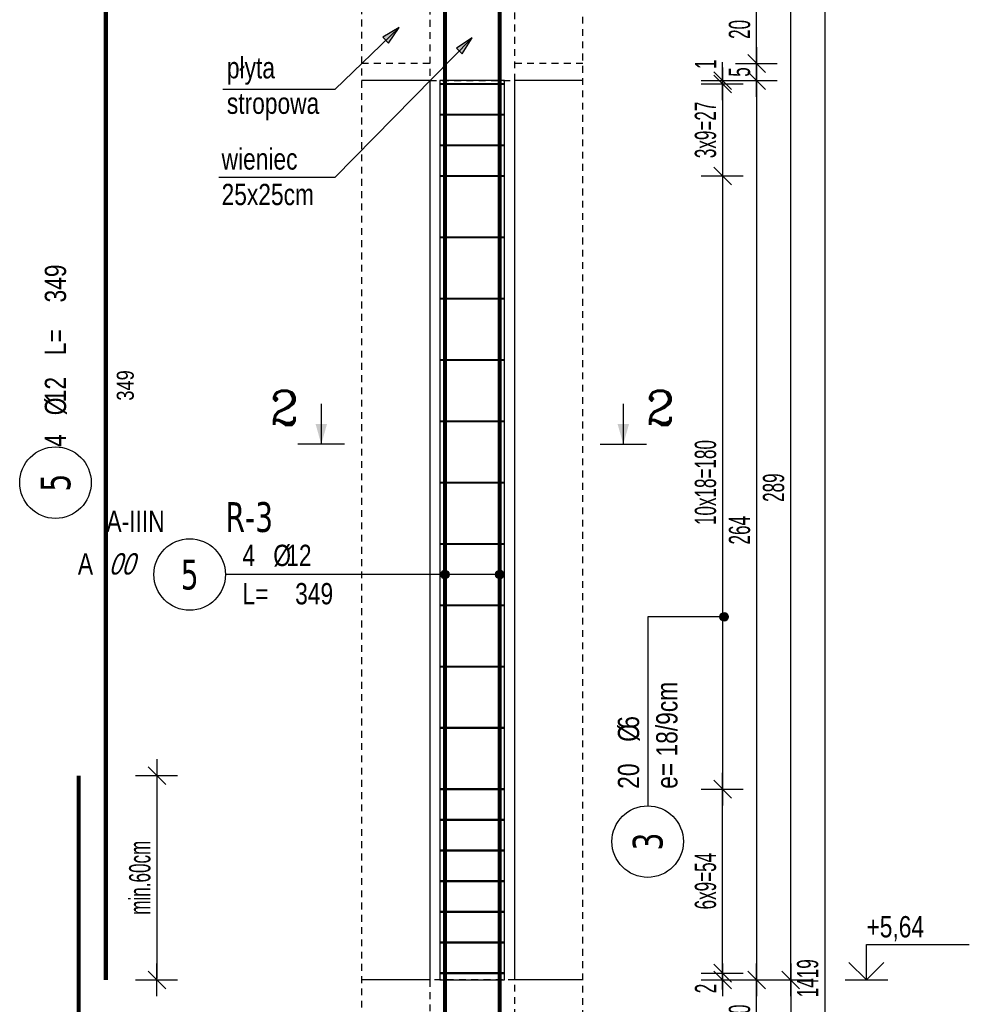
# Model space of a CAD drawing. Header units: millimetres. Extents: x 11988 to 14650, y -1596 to 604.
# Tile 18 of 38: x 12648 to 12927, y -246 to 43. Entities that reach past the tile are written whole.
import ezdxf
from ezdxf.enums import TextEntityAlignment as Align

# ---------------------------------------------------------------- set-up
doc = ezdxf.new("R2010")
doc.units = ezdxf.units.MM
doc.header["$LTSCALE"] = 10
doc.linetypes.add('MP', pattern=[0.36, 0.2, -0.16])
for name, color, linetype in [('BA_txg', 3, 'Continuous'), ('BA_wic', 1, 'Continuous'), ('BA_wis', 2, 'Continuous'), ('BA_wym', 1, 'Continuous'), ('BZ_kot', 7, 'Continuous'), ('BZ_odn', 1, 'Continuous'), ('BZ_opi1', 7, 'Continuous'), ('BZ_opi2', 4, 'Continuous'), ('BZ_opi3', 30, 'Continuous'), ('BZ_opi4', 53, 'Continuous'), ('BZ_P_roz', 11, 'Continuous'), ('BZ_P_wid', 3, 'Continuous'), ('BZ_P_wyc', 134, 'Continuous'), ('BZ_txs', 2, 'Continuous'), ('BZ_wym', 1, 'Continuous')]:
    doc.layers.add(name, color=color, linetype=linetype)
doc.layers.add('BZ_obroz', color=137, linetype='Continuous', plot=False)
doc.layers.add('BZ_pom', color=6, linetype='Continuous', plot=False)
doc.styles.add('BIKTBG', font='tahoma.ttf', dxfattribs={"width": 0.85})
doc.styles.add('BIKTC', font='bikromsw.shx', dxfattribs={"width": 0.85})
doc.styles.add('BIKTS', font='bikromsw.shx', dxfattribs={"width": 0.8})
doc.styles.add('BIKWYM', font='bikromsw.shx', dxfattribs={"width": 0.6})
doc.styles.add('ROMANC', font='ROMANC.SHX')
doc.dimstyles.new('BA_KR_25_cm', dxfattribs={"dimscale": 0.25, "dimtxt": 25, "dimasz": 1.666667, "dimexe": 24, "dimexo": 0, "dimgap": 0, "dimtad": 0, "dimdec": 1, "dimrnd": 0.5, "dimzin": 9, "dimdsep": 46, "dimtxsty": 'BIKWYM', "dimblk": 'WYM-KR', "dimcen": 0, "dimdle": 20, "dimclrd": 256, "dimclre": 256, "dimclrt": 2, "dimadec": 0, "dimazin": 0, "dimtfac": 0.033333, "dimtdec": 1, "dimtmove": 0, "dimatfit": 3, "dimldrblk": 'WYM-KR', "dimfxl": 25, "dimfxlon": 1, "dimtvp": 0.8, "dimtolj": 1, "dimarcsym": 0})
doc.dimstyles.new('BZ_KP_25_cm', dxfattribs={"dimscale": 0.25, "dimtxt": 25, "dimasz": 1.666667, "dimexe": 24, "dimexo": 0, "dimgap": 0, "dimtad": 0, "dimdec": 1, "dimrnd": 0.5, "dimzin": 9, "dimdsep": 46, "dimtxsty": 'BIKWYM', "dimblk": 'WYM-KR', "dimblk1": 'WYM-KP', "dimblk2": 'WYM-KP', "dimsah": 1, "dimcen": 0, "dimdle": 20, "dimclrd": 256, "dimclre": 256, "dimclrt": 7, "dimadec": 0, "dimazin": 0, "dimtfac": 0.033333, "dimtdec": 1, "dimtmove": 0, "dimatfit": 3, "dimldrblk": 'WYM-KP', "dimfxl": 1, "dimtvp": 0.8, "dimtolj": 1, "dimarcsym": 0})
doc.dimstyles.new('BZ_ST_25_cm', dxfattribs={"dimscale": 0.25, "dimtxt": 25, "dimasz": 1.666667, "dimexe": 24, "dimexo": 0, "dimgap": 0, "dimtad": 0, "dimdec": 1, "dimrnd": 0.5, "dimdsep": 46, "dimtxsty": 'BIKWYM', "dimblk": 'WYM-ST', "dimcen": 0, "dimdle": 20, "dimclrd": 256, "dimclre": 256, "dimclrt": 7, "dimadec": 0, "dimazin": 0, "dimtfac": 0.033333, "dimtdec": 1, "dimtix": 1, "dimtmove": 2, "dimatfit": 3, "dimldrblk": 'WYM-ST', "dimfxl": 1, "dimtvp": 0.8, "dimtolj": 1, "dimtzin": 0, "dimarcsym": 0})

# ---------------------------------------------------------------- blocks, each defined once
blk = doc.blocks.new('WYM-ST')
blk.add_hatch(color=256).paths.add_polyline_path([(-13, 2.88), (0, 0), (-13, -2.88)])
blk.add_lwpolyline([(0, 0), (-13, 2.88), (-13, -2.88), (0, 0)])
blk = doc.blocks.new('ST2')
blk.add_line((13.77, 0), (0, 0))
blk.add_solid([(6.84, -1.95), (6.84, 1.95), (0, 0)])
blk = doc.blocks.new('eprzh')
blk.add_line((-47.9, 0), (47.9, 0))
at = {"xscale": 6, "yscale": 6, "zscale": 6, "rotation": 90}
blk.add_blockref('ST2', (0, 0), dxfattribs=at)
at = {"style": 'ROMANC'}
blk.add_attdef('PRZ', text='', height=70, dxfattribs=at).set_placement((76, 39.4), align=Align.CENTER)
blk = doc.blocks.new('WYM-KR')
at = {"linetype": 'ByBlock'}
blk.add_line((11.52, 0), (-11.52, 0), dxfattribs=at)
at = {"color": 7, "linetype": 'ByBlock'}
blk.add_line((6.24, 6.24), (-6.24, -6.24), dxfattribs=at)
blk = doc.blocks.new('*D143')
at = {"layer": 'BA_wym', "lineweight": -2}
for p, q in [((12682.55, -179.34), (12694.8, -179.34)), ((12688.8, -179.76), (12688.8, -238.92)), ((12682.55, -239.34), (12694.8, -239.34))]:
    blk.add_line(p, q, dxfattribs=at)
at = {"layer": 'Defpoints', "color": 0}
for p in [(12665.8, -179.34), (12673.8, -239.34), (12688.8, -239.34)]:
    blk.add_point(p, dxfattribs=at)
at = {"layer": 'BA_wym', "lineweight": -2, "xscale": 0.4166666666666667, "yscale": 0.4166666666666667, "zscale": 0.4166666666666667}
for p, rotation in [((12688.8, -179.34), 90), ((12688.8, -239.34), 270)]:
    blk.add_blockref('WYM-KR', p, dxfattribs=dict(at, rotation=rotation))
at = {"layer": 'BA_wym', "color": 2, "insert": (12683.8, -209.34), "char_height": 6.25, "attachment_point": 5, "rotation": 90, "style": 'BIKWYM'}
blk.add_mtext('\\A1;min.60cm', dxfattribs=at)
blk = doc.blocks.new('WYM-KP')
blk.add_hatch(color=256).paths.add_polyline_path([(3, 0, 1), (-3, 0, 1)])
blk.add_circle((0, 0), 3)
blk = doc.blocks.new('bik_BlkOpPret', base_point=(608.5, -87.83))
at = {"layer": 'BZ_opi1', "style": 'BIKTS', "width": 0.8}
for tag, p in [('SZTUK', (567.31, -85.33)), ('PRZEDR_FI', (581.12, -85.33)), ('PRZEKROJ', (584.93, -85.33)), ('PRZEDR_L', (567.31, -96.58)), ('DLUGOSC', (582.78, -96.58)), ('UWAGA', (567.31, -105.33))]:
    blk.add_attdef(tag, p, '', height=6.25, dxfattribs=at)
at = {"layer": 'BZ_opi2', "style": 'BIKTBG', "width": 0.8}
blk.add_attdef('NUMER', text='', height=8.75, dxfattribs=at).set_placement((551.81, -87.83), align=Align.MIDDLE_CENTER)
at = {"layer": 'BZ_pom', "width": 0.8}
for tag, p, height, style in [('POZYCJA', (562.31, -75.33), 8.75, 'BIKTBG'), ('GATUNEK', (526.97, -75.33), 6.25, 'BIKTS'), ('METODA_L', (520.17, -87.83), 6.25, 'BIKTS'), ('EURO_KOD', (529.45, -87.83), 6.25, 'BIKTS')]:
    blk.add_attdef(tag, p, '', height=height, dxfattribs=dict(at, style=style))
at = {"layer": 'BZ_wym', "width": 0.8}
for tag, p, height, style, flags in [('PRZEDR_NR', (567.31, -114.71), 8.75, 'BIKTBG', 1), ('PRZEDR_SZT', (567.31, -124.08), 6.25, 'BIKTS', 1), ('TYP_PRETA', (567.31, -133.46), 6.25, 'BIKTS', 3), ('EURO_KOD_SEGMENTY', (580.88, -142.83), 6.25, 'BIKTS', 3), ('HAK_1', (567.31, -152.21), 6.25, 'BIKTS', 3), ('HAK_2', (567.31, -161.58), 6.25, 'BIKTS', 3), ('ID', (567.31, -170.96), 6.25, 'BIKTS', 3), ('ID_C', (567.31, -180.33), 6.25, 'BIKTS', 3), ('b_atr_0', (567.31, -189.71), 6.25, 'BIKTS', 3)]:
    blk.add_attdef(tag, p, '', height=height, dxfattribs=dict(at, style=style, flags=flags))
blk = doc.blocks.new('bik_BlkOpPretW', base_point=(917.65, 307.46))
at = {"layer": 'BZ_opi2', "style": 'BIKTBG', "width": 0.8}
blk.add_attdef('NUMER', text='', height=8.75, dxfattribs=at).set_placement((933.15, 307.46), align=Align.MIDDLE_CENTER)
at = {"layer": 'BZ_opi4', "style": 'BIKTS', "width": 0.8}
for tag, p in [('SZTUK', (943.38, 304.33)), ('PRZEDR_FI', (952.43, 304.33)), ('PRZEKROJ', (956.24, 304.33)), ('PRZEDR_L', (970.04, 304.33)), ('DLUGOSC', (985.52, 304.33))]:
    blk.add_attdef(tag, p, '', height=6.25, dxfattribs=at)
at = {"layer": 'BZ_pom', "width": 0.8}
for tag, p, height, style, flags in [('POZYCJA', (943.38, 294.96), 8.75, 'BIKTBG', 3), ('GATUNEK', (943.38, 285.58), 6.25, 'BIKTS', 1), ('METODA_L', (943.38, 266.83), 6.25, 'BIKTS', 3)]:
    blk.add_attdef(tag, p, '', height=height, dxfattribs=dict(at, style=style, flags=flags))
at = {"layer": 'BZ_wym', "width": 0.8}
for tag, p, height, style, flags in [('UWAGA', (943.38, 276.21), 6.25, 'BIKTS', 1), ('TYP_PRETA', (943.38, 257.46), 6.25, 'BIKTS', 3), ('PRZEDR_NR', (943.38, 248.08), 8.75, 'BIKTBG', 1), ('PRZEDR_SZT', (943.38, 238.71), 6.25, 'BIKTS', 1), ('EURO_KOD', (943.38, 229.33), 6.25, 'BIKTS', 3), ('EURO_KOD_SEGMENTY', (956.95, 229.33), 6.25, 'BIKTS', 3), ('HAK_1', (943.38, 219.96), 6.25, 'BIKTS', 3), ('HAK_2', (943.38, 210.58), 6.25, 'BIKTS', 3), ('ID', (943.38, 201.21), 6.25, 'BIKTS', 3), ('ID_C', (943.38, 191.83), 6.25, 'BIKTS', 3), ('b_atr_0', (943.38, 182.46), 6.25, 'BIKTS', 3)]:
    blk.add_attdef(tag, p, '', height=height, dxfattribs=dict(at, style=style, flags=flags))
blk = doc.blocks.new('*D159')
at = {"layer": 'BA_wym', "lineweight": -2}
for p, q in [((12854.92, -236.92), (12854.92, -236.51)), ((12848.67, -237.34), (12860.92, -237.34)), ((12848.67, -239.34), (12860.92, -239.34)), ((12854.92, -237.34), (12854.92, -239.34)), ((12854.92, -239.76), (12854.92, -243.51))]:
    blk.add_line(p, q, dxfattribs=at)
at = {"layer": 'Defpoints', "color": 0}
for p in [(12790.92, -237.34), (12813.92, -239.34), (12854.92, -239.34)]:
    blk.add_point(p, dxfattribs=at)
at = {"layer": 'BA_wym', "lineweight": -2, "xscale": 0.4166666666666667, "yscale": 0.4166666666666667, "zscale": 0.4166666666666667}
for p, rotation in [((12854.92, -237.34), 270), ((12854.92, -239.34), 90)]:
    blk.add_blockref('WYM-KR', p, dxfattribs=dict(at, rotation=rotation))
at = {"layer": 'BA_wym', "color": 2, "insert": (12849.92, -241.84), "char_height": 6.25, "attachment_point": 5, "rotation": 90, "style": 'BIKWYM'}
blk.add_mtext('\\A1;2', dxfattribs=at)
blk = doc.blocks.new('*D160')
at = {"layer": 'BA_wym', "lineweight": -2}
for p, q in [((12848.67, -183.34), (12860.92, -183.34)), ((12854.92, -236.92), (12854.92, -183.76)), ((12848.67, -237.34), (12860.92, -237.34))]:
    blk.add_line(p, q, dxfattribs=at)
at = {"layer": 'Defpoints', "color": 0}
for p in [(12790.92, -183.34), (12854.92, -183.34), (12790.92, -237.34)]:
    blk.add_point(p, dxfattribs=at)
at = {"layer": 'BA_wym', "lineweight": -2, "xscale": 0.4166666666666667, "yscale": 0.4166666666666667, "zscale": 0.4166666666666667}
for p, rotation in [((12854.92, -183.34), 90), ((12854.92, -237.34), 270)]:
    blk.add_blockref('WYM-KR', p, dxfattribs=dict(at, rotation=rotation))
at = {"layer": 'BA_wym', "color": 2, "insert": (12849.92, -210.34), "char_height": 6.25, "attachment_point": 5, "rotation": 90, "style": 'BIKWYM'}
blk.add_mtext('\\A1;6x9=54', dxfattribs=at)
blk = doc.blocks.new('*D161')
at = {"layer": 'BA_wym', "lineweight": -2}
for p, q in [((12848.67, -3.34), (12860.92, -3.34)), ((12854.92, -3.76), (12854.92, -182.92)), ((12848.67, -183.34), (12860.92, -183.34))]:
    blk.add_line(p, q, dxfattribs=at)
at = {"layer": 'Defpoints', "color": 0}
for p in [(12790.92, -3.34), (12790.92, -183.34), (12854.92, -183.34)]:
    blk.add_point(p, dxfattribs=at)
at = {"layer": 'BA_wym', "lineweight": -2, "xscale": 0.4166666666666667, "yscale": 0.4166666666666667, "zscale": 0.4166666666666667}
for p, rotation in [((12854.92, -3.34), 90), ((12854.92, -183.34), 270)]:
    blk.add_blockref('WYM-KR', p, dxfattribs=dict(at, rotation=rotation))
at = {"layer": 'BA_wym', "color": 2, "insert": (12849.92, -93.34), "char_height": 6.25, "attachment_point": 5, "rotation": 90, "style": 'BIKWYM'}
blk.add_mtext('\\A1;10x18=180', dxfattribs=at)
blk = doc.blocks.new('*D162')
at = {"layer": 'BA_wym', "lineweight": -2}
for p, q in [((12848.67, 23.66), (12860.92, 23.66)), ((12854.92, 24.08), (12854.92, 24.49)), ((12854.92, 23.66), (12854.92, -3.34)), ((12848.67, -3.34), (12860.92, -3.34)), ((12854.92, -3.76), (12854.92, -4.17))]:
    blk.add_line(p, q, dxfattribs=at)
at = {"layer": 'Defpoints', "color": 0}
for p in [(12790.92, 23.66), (12790.92, -3.34), (12854.92, -3.34)]:
    blk.add_point(p, dxfattribs=at)
at = {"layer": 'BA_wym', "lineweight": -2, "xscale": 0.4166666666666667, "yscale": 0.4166666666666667, "zscale": 0.4166666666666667}
for p, rotation in [((12854.92, 23.66), 270), ((12854.92, -3.34), 90)]:
    blk.add_blockref('WYM-KR', p, dxfattribs=dict(at, rotation=rotation))
at = {"layer": 'BA_wym', "color": 2, "insert": (12849.92, 10.16), "char_height": 6.25, "attachment_point": 5, "rotation": 90, "style": 'BIKWYM'}
blk.add_mtext('\\A1;3x9=27', dxfattribs=at)
blk = doc.blocks.new('*D163')
at = {"layer": 'BA_wym', "lineweight": -2}
for p, q in [((12854.92, 25.08), (12854.92, 30.05)), ((12848.67, 24.66), (12860.92, 24.66)), ((12848.67, 23.66), (12860.92, 23.66)), ((12854.92, 23.66), (12854.92, 24.66)), ((12854.92, 23.24), (12854.92, 22.83))]:
    blk.add_line(p, q, dxfattribs=at)
at = {"layer": 'Defpoints', "color": 0}
for p in [(12790.92, 23.66), (12813.92, 24.66), (12854.92, 24.66)]:
    blk.add_point(p, dxfattribs=at)
at = {"layer": 'BA_wym', "lineweight": -2, "xscale": 0.4166666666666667, "yscale": 0.4166666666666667, "zscale": 0.4166666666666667}
for p, rotation in [((12854.92, 24.66), 270), ((12854.92, 23.66), 90)]:
    blk.add_blockref('WYM-KR', p, dxfattribs=dict(at, rotation=rotation))
at = {"layer": 'BA_wym', "color": 2, "insert": (12849.92, 29.46), "char_height": 6.25, "attachment_point": 5, "rotation": 90, "style": 'BIKWYM'}
blk.add_mtext('\\A1;1', dxfattribs=at)
blk = doc.blocks.new('bik_BlkOpPretU', base_point=(1570.94, 615.52))
at = {"layer": 'BZ_opi2', "style": 'BIKTBG', "width": 0.8}
blk.add_attdef('NUMER', text='', height=8.75, dxfattribs=at).set_placement((1514.25, 615.52), align=Align.MIDDLE_CENTER)
at = {"layer": 'BZ_opi4', "style": 'BIKTS', "width": 0.8}
for tag, p in [('SZTUK', (1529.75, 618.02)), ('PRZEDR_FI', (1538.8, 618.02)), ('PRZEKROJ', (1542.61, 618.02)), ('PRZEDR_L', (1529.75, 606.77)), ('DLUGOSC', (1545.23, 606.77)), ('UWAGA', (1529.75, 598.02))]:
    blk.add_attdef(tag, p, '', height=6.25, dxfattribs=at)
at = {"layer": 'BZ_pom', "width": 0.8}
for tag, p, height, style in [('POZYCJA', (1524.75, 628.02), 8.75, 'BIKTBG'), ('GATUNEK', (1483.8, 628.02), 6.25, 'BIKTS'), ('METODA_L', (1489.99, 615.52), 6.25, 'BIKTS')]:
    blk.add_attdef(tag, p, '', height=height, dxfattribs=dict(at, style=style))
at = {"layer": 'BZ_wym', "width": 0.8}
for tag, p, height, style, flags in [('PRZEDR_NR', (1529.75, 588.65), 8.75, 'BIKTBG', 1), ('PRZEDR_SZT', (1529.75, 579.27), 6.25, 'BIKTS', 1), ('TYP_PRETA', (1529.75, 569.9), 6.25, 'BIKTS', 3), ('EURO_KOD', (1529.75, 560.52), 6.25, 'BIKTS', 3), ('EURO_KOD_SEGMENTY', (1544.75, 560.52), 6.25, 'BIKTS', 3), ('HAK_1', (1529.75, 551.15), 6.25, 'BIKTS', 3), ('HAK_2', (1529.75, 541.77), 6.25, 'BIKTS', 3), ('ID', (1529.75, 532.4), 6.25, 'BIKTS', 3), ('ID_C', (1529.75, 523.02), 6.25, 'BIKTS', 3), ('b_atr_0', (1529.75, 513.65), 6.25, 'BIKTS', 3)]:
    blk.add_attdef(tag, p, '', height=height, dxfattribs=dict(at, style=style, flags=flags))
blk = doc.blocks.new('*D177')
at = {"layer": 'BA_wym', "lineweight": -2}
for p, q in [((12858.67, -239.34), (12870.92, -239.34)), ((12864.92, -258.92), (12864.92, -239.76)), ((12858.67, -259.34), (12870.92, -259.34))]:
    blk.add_line(p, q, dxfattribs=at)
at = {"layer": 'Defpoints', "color": 0}
for p in [(12813.92, -239.34), (12864.92, -239.34), (12813.92, -259.34)]:
    blk.add_point(p, dxfattribs=at)
at = {"layer": 'BA_wym', "lineweight": -2, "xscale": 0.4166666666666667, "yscale": 0.4166666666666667, "zscale": 0.4166666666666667}
for p, rotation in [((12864.92, -239.34), 90), ((12864.92, -259.34), 270)]:
    blk.add_blockref('WYM-KR', p, dxfattribs=dict(at, rotation=rotation))
at = {"layer": 'BA_wym', "color": 2, "insert": (12859.92, -249.34), "char_height": 6.25, "attachment_point": 5, "rotation": 90, "style": 'BIKWYM'}
blk.add_mtext('\\A1;20', dxfattribs=at)
blk = doc.blocks.new('*D178')
at = {"layer": 'BA_wym', "lineweight": -2}
for p, q in [((12858.67, 24.66), (12870.92, 24.66)), ((12864.92, 24.24), (12864.92, -238.92)), ((12858.67, -239.34), (12870.92, -239.34))]:
    blk.add_line(p, q, dxfattribs=at)
at = {"layer": 'Defpoints', "color": 0}
for p in [(12813.92, 24.66), (12813.92, -239.34), (12864.92, -239.34)]:
    blk.add_point(p, dxfattribs=at)
at = {"layer": 'BA_wym', "lineweight": -2, "xscale": 0.4166666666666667, "yscale": 0.4166666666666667, "zscale": 0.4166666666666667}
for p, rotation in [((12864.92, 24.66), 90), ((12864.92, -239.34), 270)]:
    blk.add_blockref('WYM-KR', p, dxfattribs=dict(at, rotation=rotation))
at = {"layer": 'BA_wym', "color": 2, "insert": (12859.92, -107.34), "char_height": 6.25, "attachment_point": 5, "rotation": 90, "style": 'BIKWYM'}
blk.add_mtext('\\A1;264', dxfattribs=at)
blk = doc.blocks.new('*D179')
at = {"layer": 'BA_wym', "lineweight": -2}
for p, q in [((12858.67, 29.66), (12870.92, 29.66)), ((12864.92, 29.24), (12864.92, 25.08)), ((12858.67, 24.66), (12870.92, 24.66))]:
    blk.add_line(p, q, dxfattribs=at)
at = {"layer": 'Defpoints', "color": 0}
for p in [(12813.92, 29.66), (12813.92, 24.66), (12864.92, 24.66)]:
    blk.add_point(p, dxfattribs=at)
at = {"layer": 'BA_wym', "lineweight": -2, "xscale": 0.4166666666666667, "yscale": 0.4166666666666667, "zscale": 0.4166666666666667}
for p, rotation in [((12864.92, 29.66), 90), ((12864.92, 24.66), 270)]:
    blk.add_blockref('WYM-KR', p, dxfattribs=dict(at, rotation=rotation))
at = {"layer": 'BA_wym', "color": 2, "insert": (12859.92, 27.16), "char_height": 6.25, "attachment_point": 5, "rotation": 90, "style": 'BIKWYM'}
blk.add_mtext('\\A1;5', dxfattribs=at)
blk = doc.blocks.new('*D180')
at = {"layer": 'BA_wym', "lineweight": -2}
for p, q in [((12858.67, 49.66), (12870.92, 49.66)), ((12864.92, 30.08), (12864.92, 49.24)), ((12858.67, 29.66), (12870.92, 29.66))]:
    blk.add_line(p, q, dxfattribs=at)
at = {"layer": 'Defpoints', "color": 0}
for p in [(12813.92, 49.66), (12864.92, 49.66), (12813.92, 29.66)]:
    blk.add_point(p, dxfattribs=at)
at = {"layer": 'BA_wym', "lineweight": -2, "xscale": 0.4166666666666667, "yscale": 0.4166666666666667, "zscale": 0.4166666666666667}
for p, rotation in [((12864.92, 49.66), 90), ((12864.92, 29.66), 270)]:
    blk.add_blockref('WYM-KR', p, dxfattribs=dict(at, rotation=rotation))
at = {"layer": 'BA_wym', "color": 2, "insert": (12859.92, 39.66), "char_height": 6.25, "attachment_point": 5, "rotation": 90, "style": 'BIKWYM'}
blk.add_mtext('\\A1;20', dxfattribs=at)
blk = doc.blocks.new('*D187')
at = {"layer": 'BA_wym', "lineweight": -2}
for p, q in [((12868.67, -239.34), (12880.92, -239.34)), ((12874.92, -239.76), (12874.92, -527.92)), ((12868.67, -528.34), (12880.92, -528.34))]:
    blk.add_line(p, q, dxfattribs=at)
at = {"layer": 'Defpoints', "color": 0}
for p in [(12813.92, -239.34), (12813.92, -528.34), (12874.92, -528.34)]:
    blk.add_point(p, dxfattribs=at)
at = {"layer": 'BA_wym', "lineweight": -2, "xscale": 0.4166666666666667, "yscale": 0.4166666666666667, "zscale": 0.4166666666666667}
for p, rotation in [((12874.92, -239.34), 90), ((12874.92, -528.34), 270)]:
    blk.add_blockref('WYM-KR', p, dxfattribs=dict(at, rotation=rotation))
at = {"layer": 'BA_wym', "color": 2, "insert": (12869.92, -383.84), "char_height": 6.25, "attachment_point": 5, "rotation": 90, "style": 'BIKWYM'}
blk.add_mtext('\\A1;289', dxfattribs=at)
blk = doc.blocks.new('*D188')
at = {"layer": 'BA_wym', "lineweight": -2}
for p, q in [((12868.67, 49.66), (12880.92, 49.66)), ((12874.92, -238.92), (12874.92, 49.24)), ((12868.67, -239.34), (12880.92, -239.34))]:
    blk.add_line(p, q, dxfattribs=at)
at = {"layer": 'Defpoints', "color": 0}
for p in [(12813.92, 49.66), (12874.92, 49.66), (12813.92, -239.34)]:
    blk.add_point(p, dxfattribs=at)
at = {"layer": 'BA_wym', "lineweight": -2, "xscale": 0.4166666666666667, "yscale": 0.4166666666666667, "zscale": 0.4166666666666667}
for p, rotation in [((12874.92, 49.66), 90), ((12874.92, -239.34), 270)]:
    blk.add_blockref('WYM-KR', p, dxfattribs=dict(at, rotation=rotation))
at = {"layer": 'BA_wym', "color": 2, "insert": (12869.92, -94.84), "char_height": 6.25, "attachment_point": 5, "rotation": 90, "style": 'BIKWYM'}
blk.add_mtext('\\A1;289', dxfattribs=at)
blk = doc.blocks.new('*D190')
at = {"layer": 'BA_wym', "lineweight": -2}
for p, q in [((12878.67, 470.66), (12890.92, 470.66)), ((12884.92, 470.24), (12884.92, -947.92)), ((12878.67, -948.34), (12890.92, -948.34))]:
    blk.add_line(p, q, dxfattribs=at)
at = {"layer": 'Defpoints', "color": 0}
for p in [(12813.92, 470.66), (12813.92, -948.34), (12884.92, -948.34)]:
    blk.add_point(p, dxfattribs=at)
at = {"layer": 'BA_wym', "lineweight": -2, "xscale": 0.4166666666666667, "yscale": 0.4166666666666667, "zscale": 0.4166666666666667}
for p, rotation in [((12884.92, 470.66), 90), ((12884.92, -948.34), 270)]:
    blk.add_blockref('WYM-KR', p, dxfattribs=dict(at, rotation=rotation))
at = {"layer": 'BA_wym', "color": 2, "insert": (12879.92, -238.84), "char_height": 6.25, "attachment_point": 5, "rotation": 90, "style": 'BIKWYM'}
blk.add_mtext('\\A1;1419', dxfattribs=at)
blk = doc.blocks.new('*U29')
for p, q in [((0, 4.17), (12.08, 4.17)), ((0, 0), (0, 4.17))]:
    blk.add_line(p, q)
at = {"color": 1}
blk.add_line((-2.5, 0), (2.5, 0), dxfattribs=at)
blk.add_lwpolyline([(-2.06, 2.06), (0, 0), (2.06, 2.06)])
at = {"style": 'BIKTS', "width": 0.8}
blk.add_attdef('POZIOM', text='', height=2.5, dxfattribs=at).set_placement((0, 6.25), align=Align.MIDDLE_LEFT)

msp = doc.modelspace()

# ---------------------------------------------------------------- linework, layer by layer
at = {"layer": 'BA_wic', "linetype": 'MP'}
for points in [[(12748.92, 478.16), (12748.92, -955.84)], [(12813.92, -955.84), (12813.92, 478.16)], [(12768.92, 49.66), (12768.92, 24.66), (12793.92, 24.66), (12793.92, 49.66), (12768.92, 49.66)], [(12768.92, 29.66), (12748.92, 29.66)], [(12813.92, 29.66), (12793.92, 29.66)], [(12768.92, -239.34), (12768.92, -264.34), (12793.92, -264.34), (12793.92, -239.34), (12768.92, -239.34)]]:
    msp.add_lwpolyline(points, dxfattribs=at)
at = {"layer": 'BA_wis'}
for points in [[(12768.92, 24.66), (12748.92, 24.66)], [(12768.92, 24.66), (12768.92, -239.34)], [(12793.92, -239.34), (12793.92, 24.66)], [(12813.92, 24.66), (12793.92, 24.66)], [(12768.92, -239.34), (12748.92, -239.34)], [(12813.92, -239.34), (12793.92, -239.34)]]:
    msp.add_lwpolyline(points, dxfattribs=at)
at = {"layer": 'BZ_obroz'}
msp.add_lwpolyline([(12771.92, -239.34), (12790.92, -239.34), (12790.92, 24.66), (12771.92, 24.66)], close=True, dxfattribs=at)
at = {"layer": 'BZ_odn', "color": 252}
for centre in [(12659, -93.37), (12832.92, -198.73)]:
    msp.add_circle(centre, 10.5, dxfattribs=at)
at = {"layer": 'BZ_odn'}
msp.add_circle((12698.42, -120.34), 10.5, dxfattribs=at)
at = {"layer": 'BZ_P_roz', "const_width": 0.6}
for points in [[(12771.92, 23.66), (12790.92, 23.66)], [(12771.92, 14.66), (12790.92, 14.66)], [(12771.92, 5.66), (12790.92, 5.66)], [(12771.92, -3.34), (12790.92, -3.34)], [(12771.92, -21.34), (12790.92, -21.34)], [(12771.92, -39.34), (12790.92, -39.34)], [(12771.92, -57.34), (12790.92, -57.34)], [(12771.92, -75.34), (12790.92, -75.34)], [(12771.92, -93.34), (12790.92, -93.34)], [(12771.92, -111.34), (12790.92, -111.34)], [(12771.92, -129.34), (12790.92, -129.34)], [(12771.92, -147.34), (12790.92, -147.34)], [(12771.92, -165.34), (12790.92, -165.34)], [(12771.92, -183.34), (12790.92, -183.34)], [(12771.92, -192.34), (12790.92, -192.34)], [(12771.92, -201.34), (12790.92, -201.34)], [(12771.92, -210.34), (12790.92, -210.34)], [(12771.92, -219.34), (12790.92, -219.34)], [(12771.92, -228.34), (12790.92, -228.34)], [(12771.92, -237.34), (12790.92, -237.34)]]:
    msp.add_lwpolyline(points, dxfattribs=at)
at = {"layer": 'BZ_P_wid', "const_width": 1.2}
for points in [[(12773.38, 109.66), (12773.38, -239.34)], [(12789.46, 109.66), (12789.46, -239.34)], [(12773.38, -179.34), (12773.38, -528.34)], [(12789.46, -179.34), (12789.46, -528.34)]]:
    msp.add_lwpolyline(points, dxfattribs=at)
at = {"layer": 'BZ_P_wyc', "linetype": 'Continuous', "const_width": 1.2}
for points in [[(12673.8, 109.66), (12673.8, -239.34)], [(12665.8, -179.34), (12665.8, -528.34)]]:
    msp.add_lwpolyline(points, dxfattribs=at)

# ---------------------------------------------------------------- block references
ref = msp.add_blockref('bik_BlkOpPretW', (12659, -108.87), dxfattribs=dict(rotation=90))
ref.add_attrib('NUMER', '5', dxfattribs={"layer": 'BZ_opi2', "height": 8.75, "rotation": 90, "style": 'BIKTBG', "width": 0.8}).set_placement((12659, -93.37), align=Align.MIDDLE_CENTER)
ref.add_attrib('SZTUK', '4', (12662.12, -82.87), dxfattribs={"layer": 'BZ_opi4', "height": 6.25, "rotation": 90, "style": 'BIKTS', "width": 0.8})
ref.add_attrib('PRZEKROJ', '12', (12662.12, -69.78), dxfattribs={"layer": 'BZ_opi4', "height": 6.25, "rotation": 90, "style": 'BIKTS', "width": 0.8})
ref.add_attrib('DLUGOSC', '349', (12662.12, -40.49), dxfattribs={"layer": 'BZ_opi4', "height": 6.25, "rotation": 90, "style": 'BIKTS', "width": 0.8})
ref.add_attrib('PRZEDR_FI', '%%c', (12662.12, -73.59), dxfattribs={"layer": 'BZ_opi4', "height": 6.25, "rotation": 90, "style": 'BIKTS', "width": 0.8})
ref.add_attrib('PRZEDR_L', 'L=', (12662.12, -55.97), dxfattribs={"layer": 'BZ_opi4', "height": 6.25, "rotation": 90, "style": 'BIKTS', "width": 0.8})
ref = msp.add_blockref('bik_BlkOpPret', (12752.73, -120.34))
ref.add_attrib('NUMER', '5', dxfattribs={"layer": 'BZ_opi2', "height": 8.75, "style": 'BIKTBG', "width": 0.8}).set_placement((12698.42, -120.34), align=Align.MIDDLE_CENTER)
ref.add_attrib('POZYCJA', 'R-3', (12708.92, -107.84), dxfattribs={"layer": 'BZ_pom', "height": 8.75, "style": 'BIKTBG', "width": 0.8})
ref.add_attrib('SZTUK', '4', (12713.92, -117.84), dxfattribs={"layer": 'BZ_opi1', "height": 6.25, "style": 'BIKTS', "width": 0.8})
ref.add_attrib('GATUNEK', 'A-IIIN', (12673.97, -107.84), dxfattribs={"layer": 'BZ_pom', "height": 6.25, "style": 'BIKTS', "width": 0.8})
ref.add_attrib('PRZEKROJ', '12', (12726.78, -117.84), dxfattribs={"layer": 'BZ_opi1', "height": 6.25, "style": 'BIKTS', "width": 0.8})
ref.add_attrib('DLUGOSC', '349', (12729.4, -129.09), dxfattribs={"layer": 'BZ_opi1', "height": 6.25, "style": 'BIKTS', "width": 0.8})
ref.add_attrib('METODA_L', 'A', (12665.59, -120.34), dxfattribs={"layer": 'BZ_pom', "height": 6.25, "style": 'BIKTS', "width": 0.8})
ref.add_attrib('PRZEDR_FI', '%%c', (12722.97, -117.84), dxfattribs={"layer": 'BZ_opi1', "height": 6.25, "style": 'BIKTS', "width": 0.8})
ref.add_attrib('PRZEDR_L', 'L=', (12713.92, -129.09), dxfattribs={"layer": 'BZ_opi1', "height": 6.25, "style": 'BIKTS', "width": 0.8})
ref.add_attrib('EURO_KOD', '00', (12674.63, -120.34), dxfattribs={"layer": 'BZ_pom', "height": 6.25, "style": 'BIKTS', "oblique": 18, "width": 0.8})
ref = msp.add_blockref('bik_BlkOpPretU', (12832.92, -132.75), dxfattribs=dict(rotation=90))
ref.add_attrib('NUMER', '3', dxfattribs={"layer": 'BZ_opi2', "height": 8.75, "rotation": 90, "style": 'BIKTBG', "width": 0.8}).set_placement((12832.92, -198.73), align=Align.MIDDLE_CENTER)
ref.add_attrib('SZTUK', '20', (12830.42, -183.23), dxfattribs={"layer": 'BZ_opi4', "height": 6.25, "rotation": 90, "style": 'BIKTS', "width": 0.8})
ref.add_attrib('PRZEKROJ', '6', (12830.42, -165.61), dxfattribs={"layer": 'BZ_opi4', "height": 6.25, "rotation": 90, "style": 'BIKTS', "width": 0.8})
ref.add_attrib('UWAGA', 'e= 18/9cm', (12841.67, -183.23), dxfattribs={"layer": 'BZ_opi4', "height": 6.25, "rotation": 90, "style": 'BIKTS', "width": 0.8})
ref.add_attrib('PRZEDR_FI', '%%c', (12830.42, -169.42), dxfattribs={"layer": 'BZ_opi4', "height": 6.25, "rotation": 90, "style": 'BIKTS', "width": 0.8})
at = {"layer": 'BA_txg'}
ref = msp.add_blockref('eprzh', (12737.07, -82.06), dxfattribs=dict(at, xscale=-0.142857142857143, yscale=0.1428571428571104, zscale=0.142857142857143))
ref.add_attrib('PRZ', '2', dxfattribs={"layer": '0', "height": 10, "style": 'ROMANC'}).set_placement((12726.22, -76.43), align=Align.CENTER)
at = {"layer": 'BA_txg', "xscale": 0.142857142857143, "yscale": 0.142857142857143, "zscale": 0.142857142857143}
msp.add_blockref('eprzh', (12825.77, -82.06), dxfattribs=at).add_auto_attribs({'PRZ': '2'})
at = {"layer": 'BZ_kot', "xscale": 2.5, "yscale": 2.5, "zscale": 2.5}
msp.add_blockref('*U29', (12897.17, -239.34), dxfattribs=at).add_auto_attribs({'POZIOM': '+5,64'})

# ---------------------------------------------------------------- texts
at = {"layer": 'BZ_opi3', "style": 'BIKTC', "width": 0.8}
msp.add_text('349', height=5, rotation=90.0002, dxfattribs=at).set_placement((12679.5, -64.84), align=Align.MIDDLE_CENTER)
at = {"layer": 'BZ_txs', "char_height": 6.25, "width": 113.0116, "attachment_point": 1, "style": 'BIKTS'}
for s, insert in [('płyta\\Pstropowa', (12709.35, 31.54)), ('wieniec\\P25x25cm', (12707.79, 4.76))]:
    msp.add_mtext(s, dxfattribs=dict(at, insert=insert))

# ---------------------------------------------------------------- dimensions: what is measured, and where the dimension line sits
at = {"layer": 'BA_wym'}
for base, p1, p2, override, picture, middle in [((12884.92, -948.34), (12813.92, 470.66), (12813.92, -948.34), {"dimrnd": 1, "dimblk": 'WYM-KR', "dimatfit": 1}, '*D190', (12879.92, -238.84)), ((12864.92, 49.66), (12813.92, 29.66), (12813.92, 49.66), {"dimatfit": 1}, '*D180', (12859.92, 39.66)), ((12874.92, 49.66), (12813.92, -239.34), (12813.92, 49.66), {"dimrnd": 1, "dimblk": 'WYM-KR', "dimatfit": 1}, '*D188', (12869.92, -94.84)), ((12864.92, 24.66), (12813.92, 29.66), (12813.92, 24.66), {"dimatfit": 1}, '*D179', (12859.92, 27.16)), ((12864.92, -239.34), (12813.92, 24.66), (12813.92, -239.34), {"dimrnd": 1, "dimblk": 'WYM-KR', "dimatfit": 1}, '*D178', (12859.92, -107.34)), ((12854.92, -239.34), (12790.92, -237.34), (12813.92, -239.34), {"dimatfit": 1}, '*D159', (12849.92, -241.84)), ((12864.92, -239.34), (12813.92, -259.34), (12813.92, -239.34), {"dimatfit": 1}, '*D177', (12859.92, -249.34)), ((12874.92, -528.34), (12813.92, -239.34), (12813.92, -528.34), {"dimrnd": 1, "dimblk": 'WYM-KR', "dimatfit": 1}, '*D187', (12869.92, -383.84))]:
    dim = msp.add_linear_dim(base=base, p1=p1, p2=p2, angle=90, dimstyle='BA_KR_25_cm', override=override, dxfattribs=at)
    dim.commit()
    dim.dimension.update_dxf_attribs({"geometry": picture, "text_midpoint": middle})
dim = msp.add_linear_dim(base=(12854.92, 24.66), p1=(12790.92, 23.66), p2=(12813.92, 24.66), angle=90, dimstyle='BA_KR_25_cm', override={"dimrnd": 1, "dimatfit": 1}, dxfattribs=at)
dim.commit()
dim.dimension.update_dxf_attribs({"geometry": '*D163', "text_midpoint": (12854.92, 29.46), "dimtype": 160})
dim = msp.add_linear_dim(base=(12854.92, -3.34), p1=(12790.92, 23.66), p2=(12790.92, -3.34), angle=90, text='3x9=<>', dimstyle='BA_KR_25_cm', override={"dimtxsty": 'BIKWYM', "dimatfit": 1}, dxfattribs=at)
dim.commit()
dim.dimension.update_dxf_attribs({"geometry": '*D162', "text_midpoint": (12854.92, 10.16), "dimtype": 160})
for base, p1, p2, text, picture, middle in [((12854.92, -183.34), (12790.92, -3.34), (12790.92, -183.34), '10x18=<>', '*D161', (12849.92, -93.34)), ((12688.8, -239.34), (12665.8, -179.34), (12673.8, -239.34), 'min.60cm', '*D143', (12683.8, -209.34)), ((12854.92, -183.34), (12790.92, -237.34), (12790.92, -183.34), '6x9=<>', '*D160', (12849.92, -210.34))]:
    dim = msp.add_linear_dim(base=base, p1=p1, p2=p2, angle=90, text=text, dimstyle='BA_KR_25_cm', override={"dimtxsty": 'BIKWYM', "dimatfit": 1}, dxfattribs=at)
    dim.commit()
    dim.dimension.update_dxf_attribs({"geometry": picture, "text_midpoint": middle})

# ---------------------------------------------------------------- leaders
at = {"layer": 'BZ_odn'}
for points, dimstyle in [([(12759.91, 40.24), (12741.02, 22.05), (12708.13, 22.05)], 'BZ_ST_25_cm'), ([(12781.42, 37.16), (12741.02, -3.81), (12707, -3.81)], 'BZ_ST_25_cm'), ([(12773.38, -120.34), (12748.92, -120.34), (12708.92, -120.34)], 'BZ_KP_25_cm'), ([(12789.46, -120.34), (12748.92, -120.34), (12708.92, -120.34)], 'BZ_KP_25_cm')]:
    msp.add_leader(points, dimstyle=dimstyle, dxfattribs=at)
at = {"layer": 'BZ_odn', "color": 252}
msp.add_leader([(12855.35, -132.75), (12832.92, -132.75), (12832.92, -188.23)], dimstyle='BZ_KP_25_cm', override={"dimclrd": 252}, dxfattribs=at)

doc.saveas('drawing.dxf')
